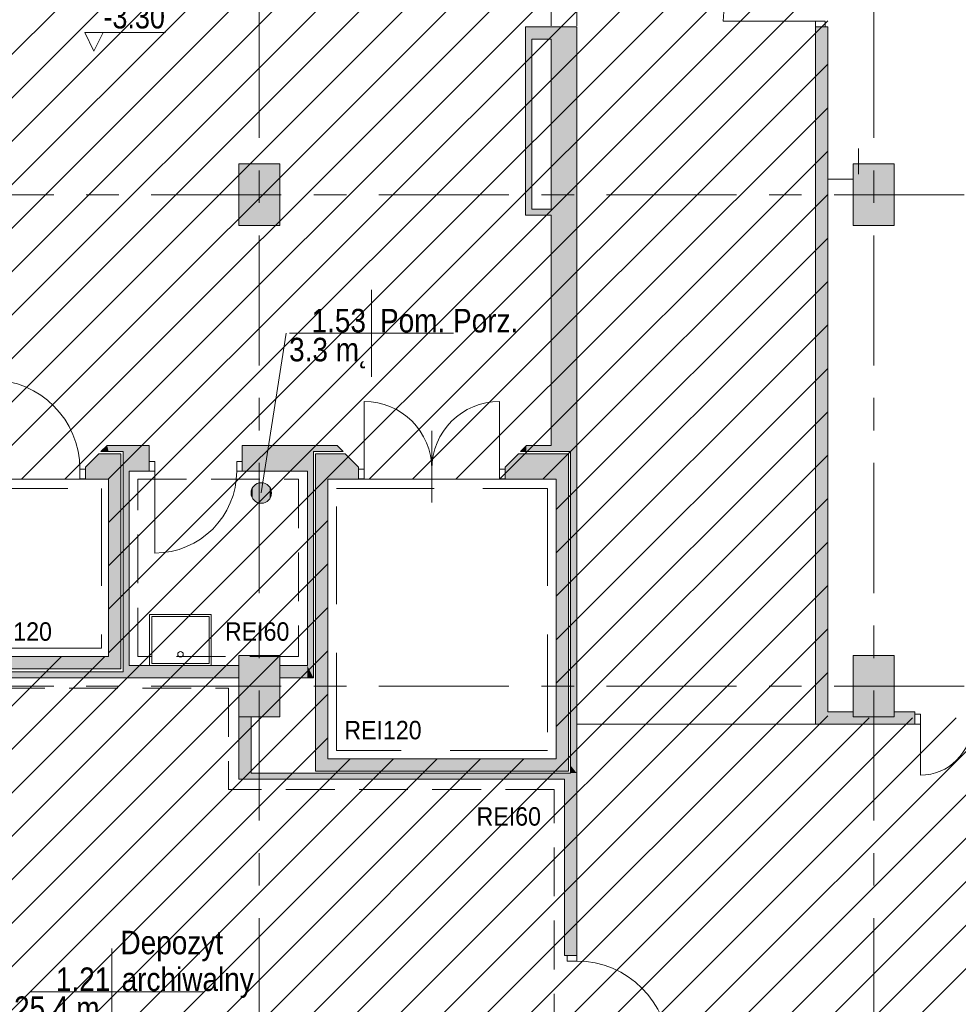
# Model space of a CAD drawing. Header units: centimetres. Extents: x -1737 to 3083, y -1 to 3760.
# Tile 16 of 36: x -246 to 670, y 578 to 1539. Entities that reach past the tile are written whole.
import ezdxf

# ---------------------------------------------------------------- set-up
doc = ezdxf.new("R2010")
doc.units = ezdxf.units.CM
for name, pattern in [('Dash', [60, 30, -30]), ('Długa kreska', [142.875, 95.25, -47.625]), ('Hidden', [71.4375, 47.625, -23.8125]), ('Oś', [222.25, 127, -31.75, 31.75, -31.75])]:
    doc.linetypes.add(name, pattern=pattern)
for name, color, linetype, lineweight in [('A-AREA', 32, 'Continuous', 13), ('A-AREA-IDEN', 2, 'Continuous', 13), ('A-DETL', 90, 'Continuous', 9), ('A-DETL-GENF', 92, 'Continuous', 9), ('A-DETL-MEDM', 33, 'Continuous', 13), ('A-DETL-THIN', 151, 'Continuous', 9), ('A-DOOR', 31, 'Continuous', 13), ('A-DOOR-HDLN', 31, 'Continuous', 13), ('A-FLOR', 192, 'Continuous', 13), ('A-WALL', 113, 'Continuous', 13), ('G-ANNO-DIMS', 111, 'Continuous', 13), ('G-ANNO-TEXT', 231, 'Continuous', 13), ('P-SANR-FIXT', 6, 'Continuous', 13), ('S-COLS', 52, 'Continuous', 13), ('S-GRID', 1, 'Continuous', 13)]:
    doc.layers.add(name, color=color, linetype=linetype, lineweight=lineweight)
doc.layers.add('A-WALL-PATT', color=111, linetype='Continuous', lineweight=13, plot=False)
doc.styles.add('Arial', font='arial.ttf', dxfattribs={"width": 0.9, "height": 18})
doc.styles.add('Arial Narrow_4', font='ARIALN.TTF', dxfattribs={"height": 23})
doc.styles.add('Arial_7', font='arial.ttf', dxfattribs={"width": 0.85, "height": 23})

msp = doc.modelspace()

# ---------------------------------------------------------------- hatches: boundary and pattern name
at = {"layer": 'S-COLS', "lineweight": 9}
for points in [[(-32.62, 1338.33), (7.38, 1338.33), (7.38, 1398.33), (-32.62, 1398.33), (-32.62, 1397.33)], [(567.38, 1338.33), (607.38, 1338.33), (607.38, 1398.33), (567.38, 1398.33), (567.38, 1397.33)], [(-32.62, 858.33), (7.38, 858.33), (7.38, 918.33), (-32.62, 918.33), (-32.62, 917.33)], [(567.38, 858.33), (607.38, 858.33), (607.38, 918.33), (567.38, 918.33), (567.38, 917.33)]]:
    msp.add_hatch(color=251, dxfattribs=at).paths.add_polyline_path(points, flags=0)

# ---------------------------------------------------------------- linework, layer by layer
at = {"layer": 'A-AREA', "color": 251, "lineweight": 9}
msp.add_line((530.38, 851.33), (297.38, 851.33), dxfattribs=at)
at = {"layer": 'A-AREA-IDEN', "color": 251, "lineweight": 9}
for p, q in [((96.96, 1275.43), (96.96, 1232.93)), ((-10.62, 1076.98), (13.81, 1232.93)), ((106.72, 1232.93), (16.96, 1232.93)), ((16.96, 1232.93), (176.96, 1232.93)), ((96.96, 1232.93), (96.96, 1190.43)), ((-156.41, 632.16), (-156.41, 589.66)), ((-146.66, 589.66), (-236.41, 589.66)), ((-236.41, 589.66), (-66.41, 589.66)), ((-156.41, 589.66), (-156.41, 547.16))]:
    msp.add_line(p, q, dxfattribs=at)
msp.add_circle((-10.62, 1076.98), 10, dxfattribs=at)
at = {"layer": 'A-AREA-IDEN', "color": 251, "linetype": 'Continuous', "lineweight": 9, "extrusion": (0, 0, -1)}
for points in [[(14.45, 1086.22), (12.57, 1067.17), (12.57, 1086.78)], [(12.57, 1086.78), (10.62, 1066.98), (10.62, 1086.98)], [(12.57, 1086.78), (12.57, 1067.17), (10.62, 1066.98)], [(10.62, 1086.98), (10.62, 1066.98), (8.67, 1067.17)], [(10.62, 1086.98), (8.67, 1067.17), (8.67, 1086.78)], [(8.67, 1086.78), (8.67, 1067.17), (6.79, 1067.74)], [(8.67, 1086.78), (6.79, 1067.74), (6.79, 1086.22)], [(20.43, 1075.03), (20.43, 1078.93), (20.62, 1076.98)], [(20.43, 1078.93), (19.86, 1073.15), (19.86, 1080.8)], [(20.43, 1078.93), (20.43, 1075.03), (19.86, 1073.15)], [(19.86, 1080.8), (18.94, 1071.42), (18.94, 1082.53)], [(19.86, 1080.8), (19.86, 1073.15), (18.94, 1071.42)], [(18.94, 1082.53), (17.69, 1069.91), (17.69, 1084.05)], [(18.94, 1082.53), (18.94, 1071.42), (17.69, 1069.91)], [(17.69, 1084.05), (17.69, 1069.91), (16.18, 1085.29)], [(16.18, 1085.29), (17.69, 1069.91), (16.18, 1068.66)], [(16.18, 1085.29), (14.45, 1067.74), (14.45, 1086.22)], [(16.18, 1085.29), (16.18, 1068.66), (14.45, 1067.74)], [(14.45, 1086.22), (14.45, 1067.74), (12.57, 1067.17)], [(6.79, 1086.22), (6.79, 1067.74), (5.07, 1068.66)], [(6.79, 1086.22), (5.07, 1068.66), (5.07, 1085.29)], [(5.07, 1085.29), (5.07, 1068.66), (3.55, 1069.91)], [(5.07, 1085.29), (3.55, 1069.91), (3.55, 1084.05)], [(3.55, 1084.05), (3.55, 1069.91), (2.31, 1071.42)], [(3.55, 1084.05), (2.31, 1071.42), (2.31, 1082.53)], [(2.31, 1082.53), (2.31, 1071.42), (1.38, 1073.15)], [(2.31, 1082.53), (1.38, 1073.15), (1.38, 1080.8)], [(1.38, 1080.8), (1.38, 1073.15), (0.81, 1075.03)], [(1.38, 1080.8), (0.81, 1075.03), (0.81, 1078.93)], [(0.81, 1078.93), (0.81, 1075.03), (0.62, 1076.98)]]:
    msp.add_solid(points, dxfattribs=at)
at = {"layer": 'A-DETL', "color": 251, "linetype": 'Hidden', "lineweight": 9}
for p, q in [((-131.13, 1090.33), (25.76, 1090.33)), ((-131.13, 917.33), (-131.13, 1090.33)), ((25.76, 1090.33), (25.76, 917.33)), ((25.76, 917.33), (-131.13, 917.33)), ((-269.62, 886.33), (-42.62, 886.33)), ((-42.62, 886.33), (-42.62, 787.33)), ((275.38, 787.33), (-42.62, 787.33)), ((275.38, 397.33), (275.38, 787.33))]:
    msp.add_line(p, q, dxfattribs=at)
at = {"layer": 'A-DETL', "color": 251, "linetype": 'Długa kreska', "lineweight": 9}
for p, q in [((-294.76, 1081.49), (-166.76, 1081.49)), ((-166.76, 1081.49), (-166.76, 925.49)), ((62.93, 1081.49), (268.93, 1081.49)), ((62.93, 825.49), (62.93, 1081.49)), ((268.93, 1081.49), (268.93, 825.49)), ((-166.76, 925.49), (-294.76, 925.49)), ((268.93, 825.49), (62.93, 825.49))]:
    msp.add_line(p, q, dxfattribs=at)
at = {"layer": 'A-DETL-GENF', "color": 251, "linetype": 'Continuous', "lineweight": 9}
for p, q in [((-1207.62, 551.8), (542.38, 2301.8)), ((-1207.62, 509.37), (542.38, 2259.37)), ((-1207.62, 466.95), (542.38, 2216.95)), ((-1207.62, 424.52), (542.38, 2174.52)), ((-1207.62, 382.09), (542.38, 2132.09)), ((-1165.97, 381.33), (542.38, 2089.67)), ((-1123.54, 381.33), (542.38, 2047.24)), ((-1081.11, 381.33), (542.38, 2004.81)), ((-1038.69, 381.33), (542.38, 1962.39)), ((-287.26, 1090.33), (542.38, 1919.96)), ((-244.83, 1090.33), (542.38, 1877.54)), ((-202.41, 1090.33), (542.38, 1835.11)), ((-159.98, 1090.33), (542.38, 1792.68)), ((-159.62, 1048.26), (542.38, 1750.26)), ((-159.62, 1005.83), (542.38, 1707.83)), ((-159.62, 963.4), (542.38, 1665.4)), ((-159.62, 920.98), (542.38, 1622.98)), ((-656.85, 381.33), (542.38, 1580.55)), ((94.58, 1090.33), (542.38, 1538.12)), ((137, 1090.33), (542.38, 1495.7)), ((179.43, 1090.33), (542.38, 1453.27)), ((221.86, 1090.33), (542.38, 1410.85)), ((264.28, 1090.33), (542.38, 1368.42)), ((277.38, 1060.99), (542.38, 1325.99)), ((277.38, 1018.57), (542.38, 1283.57)), ((277.38, 976.14), (542.38, 1241.14)), ((277.38, 933.71), (542.38, 1198.71)), ((277.38, 891.29), (542.38, 1156.29)), ((277.38, 848.86), (542.38, 1113.86)), ((-147.73, 381.33), (542.38, 1071.43)), ((-614.42, 381.33), (54.38, 1050.12)), ((-105.31, 381.33), (542.38, 1029.01)), ((-572, 381.33), (54.38, 1007.7)), ((-62.88, 381.33), (542.38, 986.58)), ((-529.57, 381.33), (54.38, 965.27)), ((-20.45, 381.33), (542.38, 944.15)), ((-741.7, 381.33), (-205.7, 917.33)), ((-699.27, 381.33), (-163.27, 917.33)), ((-487.14, 381.33), (54.38, 922.85)), ((21.97, 381.33), (542.38, 901.73)), ((-444.72, 381.33), (54.38, 880.42)), ((64.4, 381.33), (542.38, 859.3)), ((106.83, 381.33), (582.83, 857.33)), ((149.25, 381.33), (625.25, 857.33)), ((191.68, 381.33), (667.68, 857.33)), ((234.11, 381.33), (710.11, 857.33)), ((276.53, 381.33), (752.53, 857.33)), ((318.96, 381.33), (794.96, 857.33)), ((361.39, 381.33), (837.39, 857.33)), ((403.81, 381.33), (879.81, 857.33)), ((446.24, 381.33), (922.24, 857.33)), ((-402.29, 381.33), (54.38, 837.99)), ((-359.86, 381.33), (76.14, 817.33)), ((-317.44, 381.33), (118.56, 817.33)), ((-275.01, 381.33), (160.99, 817.33)), ((-232.58, 381.33), (203.42, 817.33)), ((-190.16, 381.33), (245.84, 817.33))]:
    msp.add_line(p, q, dxfattribs=at)
at = {"layer": 'A-DETL-GENF', "color": 251, "lineweight": 9}
for p, q in [((530.38, 1537.83), (539.93, 1537.83)), ((530.38, 1532.33), (530.38, 1537.83)), ((539.93, 1532.33), (530.38, 1532.33)), ((539.93, 1537.83), (539.93, 1532.33)), ((-114.62, 1107.83), (-120.12, 1107.83)), ((-120.12, 1107.83), (-120.12, 1098.33)), ((-114.62, 1098.33), (-114.62, 1107.83)), ((-29.12, 1107.83), (-34.62, 1107.83)), ((-34.62, 1107.83), (-34.62, 1098.33)), ((-29.12, 1098.33), (-29.12, 1107.83)), ((-187.62, 1100.33), (-182.12, 1100.33)), ((-187.62, 1090.83), (-187.62, 1100.33)), ((-182.12, 1100.33), (-182.12, 1090.83)), ((-120.12, 1098.33), (-114.62, 1098.33)), ((-34.62, 1098.33), (-29.12, 1098.33)), ((84.38, 1100.33), (84.38, 1090.78)), ((89.88, 1100.33), (84.38, 1100.33)), ((89.88, 1090.78), (89.88, 1100.33)), ((227.38, 1100.33), (221.88, 1100.33)), ((221.88, 1100.33), (221.88, 1090.78)), ((227.38, 1090.78), (227.38, 1100.33)), ((-182.12, 1090.83), (-187.62, 1090.83)), ((84.38, 1090.78), (89.88, 1090.78)), ((221.88, 1090.78), (227.38, 1090.78)), ((627.38, 860.88), (632.88, 860.88)), ((627.38, 857.33), (627.38, 860.88)), ((627.38, 851.33), (627.38, 857.33)), ((632.88, 860.88), (632.88, 857.33)), ((632.88, 857.33), (632.88, 851.33)), ((632.88, 851.33), (627.38, 851.33)), ((297.38, 625.33), (287.88, 625.33)), ((287.88, 625.33), (287.88, 619.83)), ((297.38, 619.83), (297.38, 625.33)), ((287.88, 619.83), (297.38, 619.83))]:
    msp.add_line(p, q, dxfattribs=at)
at = {"layer": 'A-DETL-MEDM', "color": 251, "lineweight": 9}
for p, q in [((539.93, 1537.83), (530.38, 1537.83)), ((530.38, 1537.83), (530.38, 1532.33)), ((530.38, 1532.33), (539.93, 1532.33)), ((539.93, 1532.33), (539.93, 1537.83)), ((-120.12, 1098.33), (-120.12, 1107.83)), ((-120.12, 1107.83), (-114.62, 1107.83)), ((-114.62, 1107.83), (-114.62, 1098.33)), ((-34.62, 1107.83), (-34.62, 1098.33)), ((-29.12, 1107.83), (-34.62, 1107.83)), ((-29.12, 1098.33), (-29.12, 1107.83)), ((-187.62, 1090.83), (-187.62, 1100.33)), ((-187.62, 1100.33), (-182.12, 1100.33)), ((-182.12, 1100.33), (-182.12, 1090.83)), ((-114.62, 1098.33), (-120.12, 1098.33)), ((-34.62, 1098.33), (-29.12, 1098.33)), ((89.88, 1100.33), (84.38, 1100.33)), ((84.38, 1100.33), (84.38, 1090.78)), ((89.88, 1090.78), (89.88, 1100.33)), ((221.88, 1090.78), (221.88, 1100.33)), ((221.88, 1100.33), (227.38, 1100.33)), ((227.38, 1100.33), (227.38, 1090.78)), ((-182.12, 1090.83), (-187.62, 1090.83)), ((84.38, 1090.78), (89.88, 1090.78)), ((227.38, 1090.78), (221.88, 1090.78)), ((627.38, 857.33), (627.38, 860.88)), ((627.38, 860.88), (632.88, 860.88)), ((627.38, 851.33), (627.38, 857.33)), ((632.88, 860.88), (632.88, 857.33)), ((632.88, 857.33), (632.88, 851.33)), ((632.88, 851.33), (627.38, 851.33)), ((297.38, 625.33), (287.88, 625.33)), ((287.88, 625.33), (287.88, 619.83)), ((297.38, 619.83), (297.38, 625.33)), ((287.88, 619.83), (297.38, 619.83))]:
    msp.add_line(p, q, dxfattribs=at)
at = {"layer": 'A-DETL-THIN', "color": 251, "lineweight": 9}
for p, q in [((572.38, 1388.33), (572.38, 1413.33)), ((567.38, 1383.33), (542.38, 1383.33))]:
    msp.add_line(p, q, dxfattribs=at)
at = {"layer": 'A-DOOR', "color": 251, "lineweight": 9}
for p, q in [((530.38, 1537.83), (440.38, 1537.83)), ((89.88, 1100.33), (89.88, 1166.33)), ((221.88, 1100.33), (221.88, 1166.33)), ((155.88, 1137.83), (155.88, 1090.33)), ((-114.62, 1098.33), (-114.62, 1018.33)), ((155.88, 1090.33), (155.88, 1067.83)), ((632.88, 851.33), (632.88, 801.33))]:
    msp.add_line(p, q, dxfattribs=at)
for centre, radius, start, end in [((530.38, 1537.83), 90, 90, 180), ((-274.62, 1100.33), 87, 0, 90), ((89.88, 1100.33), 66, 0, 90), ((221.88, 1100.33), 66, 90, 180), ((-114.62, 1098.33), 80, 270, 0), ((632.88, 851.33), 50, 270, 0), ((297.38, 529.83), 90, 0, 90)]:
    msp.add_arc(centre, radius, start, end, dxfattribs=at)
at = {"layer": 'A-DOOR-HDLN', "color": 251, "linetype": 'Dash', "lineweight": 9}
for p, q in [((272.38, 1683.33), (272.38, 1532.33)), ((297.38, 1683.33), (297.38, 1532.33))]:
    msp.add_line(p, q, dxfattribs=at)
at = {"layer": 'A-FLOR', "color": 251, "lineweight": 9}
for p, q in [((-280.12, 1090.33), (-182.12, 1090.33)), ((84.38, 1090.33), (227.38, 1090.33))]:
    msp.add_line(p, q, dxfattribs=at)
at = {"layer": 'A-WALL', "color": 251, "lineweight": 9}
for p, q in [((297.38, 1532.33), (247.38, 1532.33)), ((247.38, 1532.33), (247.38, 1348.33)), ((297.38, 625.33), (297.38, 1532.33)), ((530.38, 1532.33), (530.38, 851.33)), ((542.38, 1532.33), (539.93, 1532.33)), ((542.38, 863.33), (542.38, 1532.33)), ((253.38, 1520.33), (272.38, 1520.33)), ((253.38, 1354.33), (253.38, 1520.33)), ((272.38, 1520.33), (272.38, 1354.33)), ((247.38, 1348.33), (272.38, 1348.33)), ((272.38, 1354.33), (253.38, 1354.33)), ((272.38, 1348.33), (272.38, 1123.33)), ((-161.12, 1123.33), (-167.12, 1117.33)), ((-167.12, 1117.33), (-145.62, 1117.33)), ((-120.12, 1123.33), (-161.12, 1123.33)), ((-145.62, 1117.33), (-145.62, 902.33)), ((-120.12, 1107.83), (-120.12, 1123.33)), ((63.38, 1123.33), (-29.12, 1123.33)), ((-29.12, 1123.33), (-29.12, 1107.83)), ((40.38, 896.33), (40.38, 1117.33)), ((40.38, 1117.33), (69.38, 1117.33)), ((69.38, 1117.33), (63.38, 1123.33)), ((248.38, 1123.33), (242.38, 1117.33)), ((242.38, 1117.33), (291.38, 1117.33)), ((272.38, 1123.33), (248.38, 1123.33)), ((291.38, 1117.33), (291.38, 803.33)), ((-169.12, 1115.33), (-182.12, 1102.33)), ((-147.62, 1115.33), (-169.12, 1115.33)), ((-147.62, 905.33), (-147.62, 1115.33)), ((42.38, 1115.33), (42.38, 805.33)), ((71.38, 1115.33), (42.38, 1115.33)), ((84.38, 1102.33), (71.38, 1115.33)), ((240.38, 1115.33), (227.38, 1102.33)), ((289.38, 1115.33), (240.38, 1115.33)), ((289.38, 805.33), (289.38, 1115.33)), ((-182.12, 1102.33), (-182.12, 1100.33)), ((-139.62, 908.33), (-139.62, 1098.33)), ((-139.62, 1098.33), (-120.12, 1098.33)), ((-29.12, 1098.33), (34.38, 1098.33)), ((34.38, 1098.33), (34.38, 908.33)), ((84.38, 1100.33), (84.38, 1102.33)), ((227.38, 1102.33), (227.38, 1100.33)), ((-182.12, 1090.83), (-182.12, 1090.33)), ((-182.12, 1090.33), (-159.62, 1090.33)), ((-159.62, 1090.33), (-159.62, 917.33)), ((54.38, 817.33), (54.38, 1090.33)), ((54.38, 1090.33), (84.38, 1090.33)), ((84.38, 1090.33), (84.38, 1090.78)), ((227.38, 1090.78), (227.38, 1090.33)), ((227.38, 1090.33), (277.38, 1090.33)), ((277.38, 1090.33), (277.38, 817.33)), ((-159.62, 917.33), (-302.62, 917.33)), ((-314.62, 905.33), (-147.62, 905.33)), ((-32.62, 908.33), (-139.62, 908.33)), ((34.38, 908.33), (7.38, 908.33)), ((-145.62, 902.33), (-334.62, 902.33)), ((-279.62, 896.33), (-32.62, 896.33)), ((7.38, 896.33), (40.38, 896.33)), ((-32.62, 858.33), (-32.62, 797.33)), ((-20.62, 803.33), (-20.62, 858.33)), ((567.38, 863.33), (542.38, 863.33)), ((627.38, 863.33), (607.38, 863.33)), ((627.38, 860.88), (627.38, 863.33)), ((530.38, 851.33), (627.38, 851.33)), ((277.38, 817.33), (54.38, 817.33)), ((291.38, 803.33), (-20.62, 803.33)), ((42.38, 805.33), (289.38, 805.33)), ((-32.62, 797.33), (285.38, 797.33)), ((285.38, 797.33), (285.38, 625.33)), ((285.38, 625.33), (287.88, 625.33))]:
    msp.add_line(p, q, dxfattribs=at)
at = {"layer": 'A-WALL-PATT', "color": 251, "linetype": 'Continuous', "lineweight": 9, "extrusion": (0, 0, -1)}
for points in [[(-247.38, 1520.33), (-272.38, 1532.33), (-247.38, 1532.33)], [(-272.38, 1532.33), (-247.38, 1520.33), (-272.38, 1520.33)], [(-272.38, 1123.33), (-297.38, 1532.33), (-272.38, 1532.33)], [(-297.38, 1532.33), (-272.38, 1123.33), (-291.38, 1123.33)], [(-297.38, 1532.33), (-291.38, 1123.33), (-297.38, 1123.33)], [(-530.38, 1532.33), (-530.38, 851.33), (-542.38, 851.33)], [(-530.38, 1532.33), (-542.38, 851.33), (-542.38, 1532.33)], [(-247.38, 1348.33), (-253.38, 1520.33), (-247.38, 1520.33)], [(-253.38, 1520.33), (-247.38, 1348.33), (-253.38, 1348.33)], [(-272.38, 1348.33), (-253.38, 1354.33), (-253.38, 1348.33)], [(-253.38, 1354.33), (-272.38, 1348.33), (-272.38, 1354.33)], [(159.62, 1117.33), (161.12, 1123.33), (167.12, 1117.33)], [(161.12, 1123.33), (159.62, 1117.33), (145.62, 1123.33)], [(145.62, 1123.33), (159.62, 1117.33), (145.62, 1117.33)], [(145.62, 902.33), (139.62, 1123.33), (145.62, 1123.33)], [(139.62, 1123.33), (145.62, 902.33), (139.62, 902.33)], [(139.62, 1107.83), (120.12, 1123.33), (139.62, 1123.33)], [(120.12, 1123.33), (139.62, 1107.83), (139.62, 1098.33)], [(120.12, 1123.33), (139.62, 1098.33), (120.12, 1098.33)], [(29.12, 1107.83), (-40.38, 1123.33), (29.12, 1123.33)], [(-40.38, 1123.33), (29.12, 1107.83), (29.12, 1098.33)], [(-40.38, 1123.33), (29.12, 1098.33), (-40.38, 1098.33)], [(-40.38, 1117.33), (-63.38, 1123.33), (-40.38, 1123.33)], [(-63.38, 1123.33), (-40.38, 1117.33), (-54.38, 1117.33)], [(-63.38, 1123.33), (-54.38, 1117.33), (-69.38, 1117.33)], [(-248.01, 1117.33), (-248.38, 1123.33), (-242.38, 1117.33)], [(-248.38, 1123.33), (-248.01, 1117.33), (-291.38, 1117.33)], [(-248.38, 1123.33), (-291.38, 1117.33), (-291.38, 1123.33)], [(-291.38, 810.76), (-297.38, 803.33), (-297.38, 1123.33)], [(-297.38, 1123.33), (-291.38, 1123.33), (-291.38, 810.76)], [(182.12, 1102.33), (159.62, 1090.33), (169.12, 1115.33)], [(169.12, 1115.33), (159.62, 1090.33), (159.62, 1115.33)], [(159.62, 983.53), (147.62, 1115.33), (159.62, 1115.33)], [(147.62, 1115.33), (159.62, 983.53), (159.62, 917.33)], [(147.62, 1115.33), (159.62, 917.33), (147.62, 917.33)], [(-42.38, 820.69), (-54.38, 1115.33), (-42.38, 1115.33)], [(-54.38, 1115.33), (-42.38, 820.69), (-42.38, 817.33)], [(-54.38, 1115.33), (-42.38, 817.33), (-54.38, 817.33)], [(-84.38, 1090.33), (-54.38, 1115.33), (-54.38, 1090.33)], [(-54.38, 1115.33), (-84.38, 1090.33), (-71.38, 1115.33)], [(-71.38, 1115.33), (-84.38, 1090.33), (-84.38, 1102.33)], [(-227.38, 1102.33), (-277.38, 1090.33), (-240.38, 1115.33)], [(-240.38, 1115.33), (-277.38, 1090.33), (-277.38, 1115.33)], [(-277.38, 805.33), (-289.38, 1115.33), (-277.38, 1115.33)], [(-289.38, 1115.33), (-277.38, 805.33), (-289.38, 805.33)], [(182.12, 1090.83), (159.62, 1090.33), (182.12, 1102.33)], [(-34.38, 908.33), (-40.38, 896.33), (-40.38, 1098.33)], [(-40.38, 1098.33), (-34.38, 1098.33), (-34.38, 908.33)], [(-227.38, 1090.78), (-277.38, 1090.33), (-227.38, 1102.33)], [(159.62, 1090.33), (182.12, 1090.83), (182.12, 1090.33)], [(-277.38, 1090.33), (-227.38, 1090.78), (-227.38, 1090.33)], [(314.62, 917.33), (314.62, 905.33), (147.62, 917.33)], [(147.62, 917.33), (314.62, 905.33), (147.62, 905.33)], [(114.68, 896.33), (139.62, 908.33), (139.62, 896.33)], [(139.62, 908.33), (114.68, 896.33), (32.62, 908.33)], [(32.62, 908.33), (114.68, 896.33), (92.71, 896.33)], [(32.62, 908.33), (92.71, 896.33), (32.62, 896.33)], [(-7.38, 902.43), (-34.38, 908.33), (-7.38, 908.33)], [(-34.38, 908.33), (-7.38, 902.43), (-34.38, 896.33)], [(-40.38, 896.33), (-34.38, 908.33), (-34.38, 896.33)], [(340.62, 902.33), (338.08, 896.33), (139.62, 902.33)], [(139.62, 902.33), (338.08, 896.33), (139.62, 896.33)], [(-34.38, 896.33), (-7.38, 902.43), (-7.38, 896.33)], [(32.62, 803.33), (20.62, 858.33), (32.62, 858.33)], [(20.62, 858.33), (32.62, 803.33), (20.62, 803.33)], [(-542.38, 851.33), (-567.38, 863.33), (-542.38, 863.33)], [(-567.38, 863.33), (-542.38, 851.33), (-550.76, 851.33)], [(-567.38, 863.33), (-550.76, 851.33), (-567.38, 858.33)], [(-567.38, 851.33), (-567.38, 858.33), (-550.76, 851.33)], [(-567.38, 858.33), (-567.38, 851.33), (-607.38, 858.33)], [(-607.38, 858.33), (-567.38, 851.33), (-627.38, 851.33)], [(-607.38, 858.33), (-627.38, 851.33), (-607.38, 863.33)], [(-607.38, 863.33), (-627.38, 851.33), (-627.38, 863.33)], [(-42.38, 805.33), (-277.38, 817.33), (-42.38, 817.33)], [(-277.38, 817.33), (-42.38, 805.33), (-54.38, 805.33)], [(-277.38, 817.33), (-54.38, 805.33), (-277.38, 805.33)], [(-297.38, 803.33), (-291.38, 810.76), (-291.38, 803.33)], [(32.62, 797.33), (-297.38, 803.33), (32.62, 803.33)], [(-297.38, 803.33), (32.62, 797.33), (-297.38, 797.33)], [(-285.38, 729.97), (-297.38, 797.33), (-285.38, 797.33)], [(-297.38, 797.33), (-285.38, 729.97), (-285.38, 625.33)], [(-297.38, 797.33), (-285.38, 625.33), (-297.38, 625.33)]]:
    msp.add_solid(points, dxfattribs=at)
at = {"layer": 'A-WALL-PATT', "color": 251, "linetype": 'Continuous', "lineweight": 9}
msp.add_solid([(530.38, 851.33), (530.38, 1532.33), (530.38, 855.51)], dxfattribs=at)
at = {"layer": 'G-ANNO-DIMS', "color": 251, "lineweight": 9}
for p, q in [((-174.02, 1508.58), (-183.02, 1526.58)), ((-183.02, 1526.58), (-104.1, 1526.58)), ((-174.02, 1508.58), (-165.02, 1526.58))]:
    msp.add_line(p, q, dxfattribs=at)
at = {"layer": 'P-SANR-FIXT', "color": 251, "lineweight": 9}
for p, q in [((-119.62, 908.33), (-119.62, 958.33)), ((-119.62, 958.33), (-59.62, 958.33)), ((-117.62, 910.33), (-117.62, 956.33)), ((-117.62, 956.33), (-61.62, 956.33)), ((-61.62, 956.33), (-61.62, 910.33)), ((-59.62, 958.33), (-59.62, 908.33)), ((-61.62, 910.33), (-117.62, 910.33))]:
    msp.add_line(p, q, dxfattribs=at)
msp.add_circle((-89.47, 919.4), 2.7, dxfattribs=at)
at = {"layer": 'S-COLS', "color": 251, "lineweight": 9}
for p, q in [((7.38, 1398.33), (-32.62, 1398.33)), ((-32.62, 1398.33), (-32.62, 1338.33)), ((7.38, 1338.33), (7.38, 1398.33)), ((607.38, 1398.33), (567.38, 1398.33)), ((567.38, 1398.33), (567.38, 1338.33)), ((607.38, 1338.33), (607.38, 1398.33)), ((-32.62, 1338.33), (7.38, 1338.33)), ((567.38, 1338.33), (607.38, 1338.33)), ((7.38, 918.33), (-32.62, 918.33)), ((-32.62, 918.33), (-32.62, 858.33)), ((7.38, 858.33), (7.38, 918.33)), ((607.38, 918.33), (567.38, 918.33)), ((567.38, 918.33), (567.38, 858.33)), ((607.38, 858.33), (607.38, 918.33)), ((-32.62, 858.33), (7.38, 858.33)), ((567.38, 858.33), (607.38, 858.33))]:
    msp.add_line(p, q, dxfattribs=at)
at = {"layer": 'S-GRID', "color": 251, "linetype": 'Oś', "lineweight": 9}
for p, q in [((-12.62, 2884.27), (-12.62, 27.13)), ((587.38, 2884.27), (587.38, 27.13)), ((1342.46, 1368.33), (-1368.76, 1368.33)), ((1342.46, 888.33), (-1368.76, 888.33))]:
    msp.add_line(p, q, dxfattribs=at)

# ---------------------------------------------------------------- texts
at = {"layer": 'A-AREA-IDEN', "color": 251, "lineweight": 9, "style": 'Arial_7', "width": 0.85}
for s, p in [('1.53', (38.44, 1233.81)), ('Pom. Porz.', (105.28, 1233.81)), ('3.3 m˛', (16.54, 1205.54)), ('Depozyt', (-148.1, 626.44)), ('archiwalny', (-146.96, 590.55)), ('1.21', (-211.16, 590.55)), ('25.4 m˛', (-252, 562.27))]:
    msp.add_text(s, height=23, dxfattribs=at).set_placement(p)
at = {"layer": 'G-ANNO-DIMS', "color": 251, "lineweight": 9, "style": 'Arial Narrow_4'}
msp.add_text('-3.30', height=23, dxfattribs=at).set_placement((-164.74, 1530.68))
at = {"layer": 'G-ANNO-TEXT', "color": 251, "lineweight": 9, "style": 'Arial', "width": 0.9}
for s, p in [('REI120', (-290.49, 932.67)), ('REI60', (-46.08, 932.67)), ('REI120', (70.44, 836.4)), ('REI60', (199.55, 752.06))]:
    msp.add_text(s, height=18, dxfattribs=at).set_placement(p)

doc.saveas('drawing.dxf')
